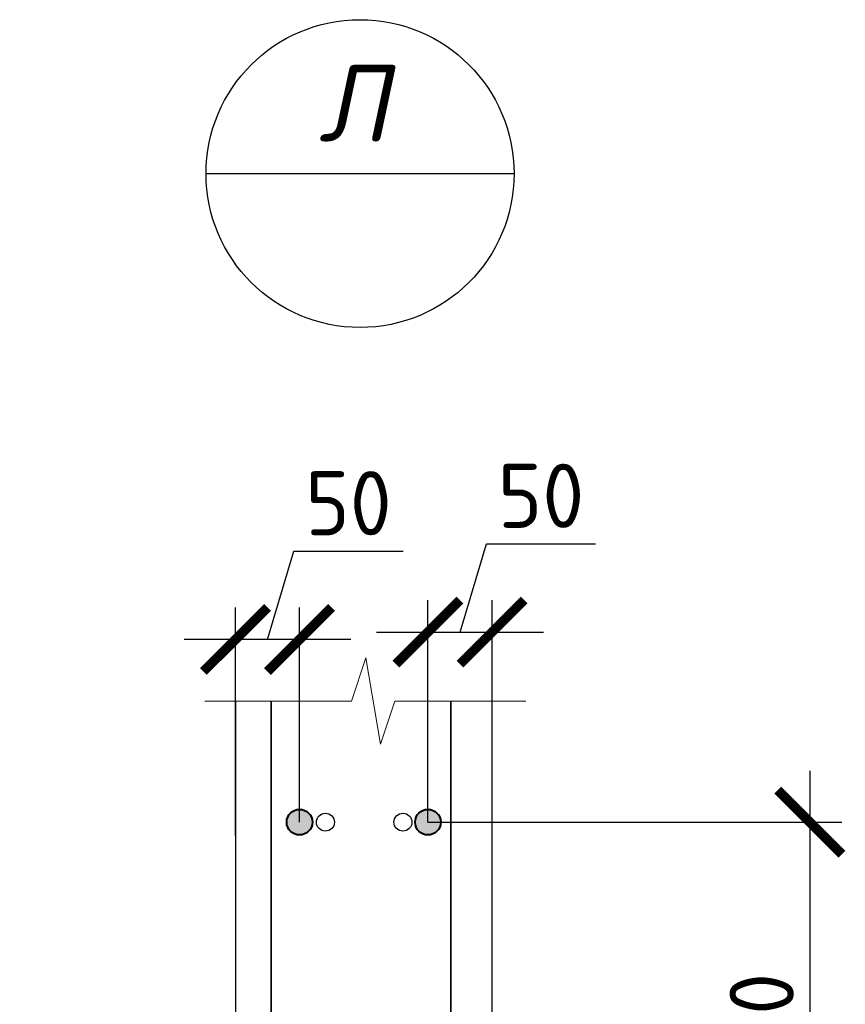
# Model space of a CAD drawing. Header units: millimetres. Extents: x 376598 to 1249954, y -318491 to -22134.
# Tile 39 of 256: x 492581 to 495797, y -154184 to -150345. Entities that reach past the tile are written whole.
import ezdxf
from ezdxf.enums import TextEntityAlignment as Align

# ---------------------------------------------------------------- set-up
doc = ezdxf.new("R2010")
doc.units = ezdxf.units.MM
for name, color, linetype, lineweight in [('0.35 ___', 243, 'Continuous', 35), ('0.4 ___', 121, 'Continuous', 40), ('Арматура', 152, 'Continuous', 40), ('Выноски', 20, 'Continuous', 20), ('РАЗМЕРЫ', 1, 'Continuous', 9), ('Текст', 7, 'Continuous', 25)]:
    doc.layers.add(name, color=color, linetype=linetype, lineweight=lineweight)
doc.styles.add('GOST-2.304_Type-B', font='GOST_Common.ttf')
doc.styles.add('Украинский', font='isocpeur.ttf', dxfattribs={"oblique": 12})
doc.dimstyles.new('СПДС', dxfattribs={"dimscale": 100, "dimtxt": 2.5, "dimasz": 2.5, "dimexe": 1.25, "dimexo": 0, "dimtad": 1, "dimdec": 0, "dimtxsty": 'GOST-2.304_Type-B', "dimblk": 'ARCHTICK', "dimcen": 2.5, "dimdle": 2, "dimadec": 0, "dimazin": 2, "dimtfac": 0.75, "dimtdec": 0, "dimtmove": 1, "dimatfit": 3, "dimfxl": 1, "dimtolj": 1, "dimarcsym": 1})

# ---------------------------------------------------------------- blocks, each defined once
blk = doc.blocks.new('_ArchTick')
at = {"color": 0, "linetype": 'ByBlock', "const_width": 0.15}
blk.add_lwpolyline([(-0.5, -0.5), (0.5, 0.5)], dxfattribs=at)
blk = doc.blocks.new('*D1016')
at = {"layer": 'DEFPOINTS', "color": 0, "lineweight": 0, "transparency": 16777216}
for p in [(494171.1, -153474, 3240), (494171.1, -155474, 3240), (495658.8, -155474)]:
    blk.add_point(p, dxfattribs=at)
at = {"layer": 'РАЗМЕРЫ', "color": 0, "lineweight": -2, "transparency": 16777216}
for p, q in [((495658.8, -153274), (495658.8, -155674)), ((494171.1, -153474), (495783.8, -153474)), ((494171.1, -155474), (495783.8, -155474))]:
    blk.add_line(p, q, dxfattribs=at)
at = {"layer": 'РАЗМЕРЫ', "color": 0, "lineweight": -2, "transparency": 16777216, "xscale": 250, "yscale": 250, "zscale": 250}
for p, rotation in [((495658.8, -153474), 90), ((495658.8, -155474), 270)]:
    blk.add_blockref('_ArchTick', p, dxfattribs=dict(at, rotation=rotation))
at = {"layer": 'РАЗМЕРЫ', "color": 0, "lineweight": 0, "transparency": 16777216, "insert": (495471.3, -154474), "char_height": 250, "attachment_point": 5, "rotation": 90, "style": 'GOST-2.304_Type-B'}
blk.add_mtext('\\A1;nx200', dxfattribs=at)
blk = doc.blocks.new('*D1022')
at = {"layer": 'DEFPOINTS', "color": 0, "lineweight": 0, "transparency": 16777216}
for p in [(493421.1, -152761.8), (493671.1, -153474, 3240), (493421.1, -153526.1, 4040)]:
    blk.add_point(p, dxfattribs=at)
at = {"layer": 'РАЗМЕРЫ', "color": 0, "lineweight": -2, "transparency": 16777216}
for p, q in [((493546.1, -152761.8), (493649.2, -152418)), ((493649.2, -152418), (494074.2, -152418)), ((493421.1, -153526.1), (493421.1, -152636.8)), ((493671.1, -153474), (493671.1, -152636.8)), ((493871.1, -152761.8), (493221.1, -152761.8))]:
    blk.add_line(p, q, dxfattribs=at)
at = {"layer": 'РАЗМЕРЫ', "color": 0, "lineweight": -2, "transparency": 16777216, "xscale": 250, "yscale": 250, "zscale": 250, "rotation": 180}
blk.add_blockref('_ArchTick', (493421.1, -152761.8), dxfattribs=at)
at = {"layer": 'РАЗМЕРЫ', "color": 0, "lineweight": -2, "transparency": 16777216, "xscale": 250, "yscale": 250, "zscale": 250}
blk.add_blockref('_ArchTick', (493671.1, -152761.8), dxfattribs=at)
at = {"layer": 'РАЗМЕРЫ', "color": 0, "lineweight": 0, "transparency": 16777216, "insert": (493861.7, -152230.5), "char_height": 250, "attachment_point": 5, "style": 'GOST-2.304_Type-B'}
blk.add_mtext('\\A1;50', dxfattribs=at)
blk = doc.blocks.new('*D1011')
at = {"layer": 'DEFPOINTS', "color": 0, "lineweight": 0, "transparency": 16777216}
for p in [(494421.1, -152732.9), (494171.1, -153474, 3240), (494421.1, -153474)]:
    blk.add_point(p, dxfattribs=at)
at = {"layer": 'РАЗМЕРЫ', "color": 0, "lineweight": -2, "transparency": 16777216}
for p, q in [((494296.1, -152732.9), (494399.2, -152389.1)), ((494399.2, -152389.1), (494824.2, -152389.1)), ((494171.1, -153474), (494171.1, -152607.9)), ((494421.1, -153474), (494421.1, -152607.9)), ((493971.1, -152732.9), (494621.1, -152732.9))]:
    blk.add_line(p, q, dxfattribs=at)
at = {"layer": 'РАЗМЕРЫ', "color": 0, "lineweight": -2, "transparency": 16777216, "xscale": 250, "yscale": 250, "zscale": 250, "rotation": 180}
blk.add_blockref('_ArchTick', (494171.1, -152732.9), dxfattribs=at)
at = {"layer": 'РАЗМЕРЫ', "color": 0, "lineweight": -2, "transparency": 16777216, "xscale": 250, "yscale": 250, "zscale": 250}
blk.add_blockref('_ArchTick', (494421.1, -152732.9), dxfattribs=at)
at = {"layer": 'РАЗМЕРЫ', "color": 0, "lineweight": 0, "transparency": 16777216, "insert": (494611.7, -152201.6), "char_height": 250, "attachment_point": 5, "style": 'GOST-2.304_Type-B'}
blk.add_mtext('\\A1;50', dxfattribs=at)

msp = doc.modelspace()

# ---------------------------------------------------------------- hatches: boundary and pattern name
at = {"layer": 'Арматура'}
h = msp.add_hatch(color=256, dxfattribs=at)
edge = h.paths.add_edge_path()
edge.add_arc((493671.1, -153474), 50, 0, 360)
h = msp.add_hatch(color=256, dxfattribs=at)
edge = h.paths.add_edge_path()
edge.add_arc((494171.1, -153474), 50, 0, 360)

# ---------------------------------------------------------------- linework, layer by layer
at = {"layer": '0.35 ___', "ltscale": 100}
for p, q in [((493560, -153001.7, 940), (493559.9, -157482.6, -98.1)), ((494260, -153001.7, 940), (494259.8, -164224.1, -1660))]:
    msp.add_line(p, q, dxfattribs=at)
at = {"layer": '0.4 ___', "lineweight": 25, "ltscale": 0.1}
for p, q in [((493421.1, -153001.7, -3100), (493421.1, -155224.1, -3100)), ((494421.1, -164224.1, 940), (494421.1, -153001.7, 940))]:
    msp.add_line(p, q, dxfattribs=at)
at = {"layer": 'Арматура'}
for centre in [(493671.1, -153474, 140), (494171.1, -153474, 140)]:
    msp.add_circle(centre, 50, dxfattribs=at)
at = {"layer": 'Выноски', "lineweight": 30}
msp.add_line((493306.8, -150945.5), (494506.8, -150945.5), dxfattribs=at)
msp.add_circle((493906.8, -150945.5), 600, dxfattribs=at)
at = {"layer": 'РАЗМЕРЫ', "elevation": 940}
msp.add_lwpolyline([(494552.2, -153001.7), (494042.2, -153001.7), (493986, -153170.4), (493929.7, -152832.9), (493873.5, -153001.7), (493302.2, -153001.7)], dxfattribs=at)
at = {"layer": 'РАЗМЕРЫ', "color": 8, "linetype": 'Continuous', "lineweight": 30}
for centre in [(493771.8, -153474.1, -2660), (494073.6, -153474.1, -2660)]:
    msp.add_circle(centre, 35, dxfattribs=at)

# ---------------------------------------------------------------- texts
at = {"layer": 'Текст', "style": 'Украинский', "oblique": 12}
msp.add_text('Л', height=300, dxfattribs=at).set_placement((493881.8, -150670.5), align=Align.MIDDLE)

# ---------------------------------------------------------------- dimensions: what is measured, and where the dimension line sits
at = {"layer": 'РАЗМЕРЫ', "lineweight": 0}
for base, p1, p2, picture, middle in [((494421.1, -152732.9, -3100), (494171.1, -153474, 140), (494421.1, -153474, -3100), '*D1011', (494461.7, -152201.6, -3100)), ((493421.1, -152761.8, -3100), (493671.1, -153474, 140), (493421.1, -153526.1, 940), '*D1022', (493711.7, -152230.5, -3100))]:
    dim = msp.add_linear_dim(base=base, p1=p1, p2=p2, dimstyle='СПДС', override={"dimlfac": 0.2, "dimtofl": 0}, dxfattribs=at)
    dim.commit()
    dim.dimension.update_dxf_attribs({"geometry": picture, "text_midpoint": middle})
dim = msp.add_linear_dim(base=(495658.8, -155474, -3100), p1=(494171.1, -153474, 140), p2=(494171.1, -155474, 140), angle=90, text='nx200', dimstyle='СПДС', override={"dimlfac": 0.2, "dimtofl": 0}, dxfattribs=at)
dim.commit()
dim.dimension.update_dxf_attribs({"geometry": '*D1016', "text_midpoint": (495471.3, -154474, -3100)})

doc.saveas('drawing.dxf')
